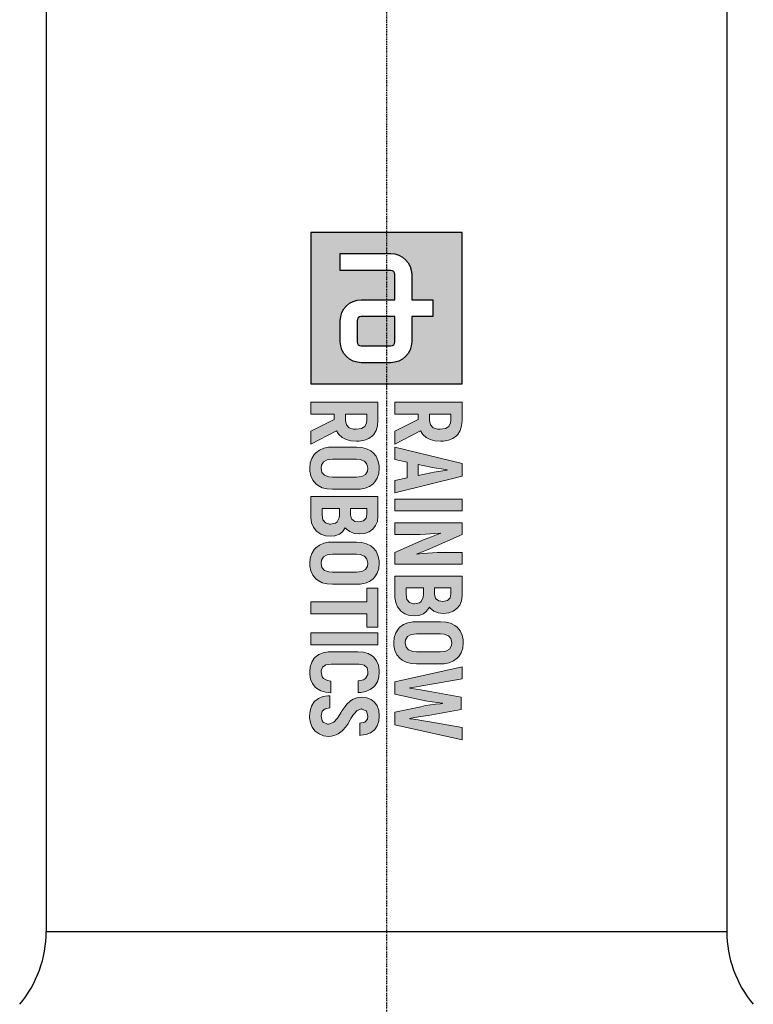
# Model space of a CAD drawing. Header units: millimetres. Extents: x 0 to 4378, y 0 to 2376.
# Tile 78 of 236: x 722 to 819, y 1369 to 1499. Entities that reach past the tile are written whole.
import ezdxf

# ---------------------------------------------------------------- set-up
doc = ezdxf.new("R2010")
doc.units = ezdxf.units.MM
doc.header["$LTSCALE"] = 0.2
doc.linetypes.add('CENTER2', pattern=[1.125, 0.75, -0.125, 0.125, -0.125])
doc.layers.add('02_Center Line', color=1, linetype='CENTER2')

# ---------------------------------------------------------------- blocks, each defined once
blk = doc.blocks.new('A$C6aa9fa92')
h = blk.add_hatch(color=256)
h.dxf.hatch_style = 1
h.paths.add_polyline_path([(7.594, 0), (0, 0), (0, -7.594), (7.594, -7.594)])
edge = h.paths.add_edge_path(flags=16)
edge.add_spline(control_points=[(5.485, -2.531), (6.067, -2.531), (6.539, -3.003), (6.539, -3.586)], knot_values=[19, 19, 19, 19, 20, 20, 20, 20], degree=3, periodic=0)
edge.add_line((6.539, -3.586), (6.539, -5.063))
edge.add_spline(control_points=[(6.539, -5.063), (6.539, -5.645), (6.067, -6.117), (5.485, -6.117)], knot_values=[4, 4, 4, 4, 5, 5, 5, 5], degree=3, periodic=0)
edge.add_line((5.485, -6.117), (4.43, -6.117))
edge.add_spline(control_points=[(4.43, -6.117), (3.847, -6.117), (3.375, -5.645), (3.375, -5.063)], knot_values=[6, 6, 6, 6, 7, 7, 7, 7], degree=3, periodic=0)
edge.add_line((3.375, -5.063), (3.375, -3.375))
edge.add_line((3.375, -3.375), (2.109, -3.375))
edge.add_spline(control_points=[(2.109, -3.375), (1.993, -3.375), (1.898, -3.47), (1.898, -3.586)], knot_values=[9, 9, 9, 9, 10, 10, 10, 10], degree=3, periodic=0)
edge.add_line((1.898, -3.586), (1.898, -6.117))
edge.add_line((1.898, -6.117), (1.055, -6.117))
edge.add_line((1.055, -6.117), (1.055, -3.586))
edge.add_spline(control_points=[(1.055, -3.586), (1.055, -3.004), (1.527, -2.531), (2.109, -2.531)], knot_values=[13, 13, 13, 13, 14, 14, 14, 14], degree=3, periodic=0)
edge.add_line((2.109, -2.531), (3.375, -2.531))
edge.add_line((3.375, -2.531), (3.375, -1.477))
edge.add_line((3.375, -1.477), (4.219, -1.477))
edge.add_line((4.219, -1.477), (4.219, -2.531))
edge.add_line((4.219, -2.531), (5.485, -2.531))
edge = h.paths.add_edge_path(flags=0)
edge.add_spline(control_points=[(5.485, -3.375), (5.601, -3.375), (5.695, -3.47), (5.695, -3.586)], knot_values=[6, 6, 6, 6, 7, 7, 7, 7], degree=3, periodic=0)
edge.add_line((5.695, -3.586), (5.695, -5.063))
edge.add_spline(control_points=[(5.695, -5.063), (5.695, -5.179), (5.601, -5.274), (5.485, -5.274)], knot_values=[4, 4, 4, 4, 5, 5, 5, 5], degree=3, periodic=0)
edge.add_line((5.485, -5.274), (4.43, -5.274))
edge.add_spline(control_points=[(4.43, -5.274), (4.313, -5.274), (4.219, -5.179), (4.219, -5.063)], knot_values=[2, 2, 2, 2, 3, 3, 3, 3], degree=3, periodic=0)
edge.add_line((4.219, -5.063), (4.219, -3.375))
edge.add_line((4.219, -3.375), (5.485, -3.375))
at = {"ltscale": 2.5}
h = blk.add_hatch(color=256, dxfattribs=at)
h.dxf.hatch_style = 1
h.paths.add_polyline_path([(10.777, -3.375), (11.396, -3.375), (11.529, -2.764), (12.317, -2.764), (12.453, -3.375), (13.069, -3.375), (12.243, -0.001), (11.606, -0.001)])
h.paths.add_polyline_path([(11.65, -2.2), (11.804, -1.476), (11.835, -1.294), (11.875, -1.04), (11.923, -0.694), (11.949, -0.867), (11.997, -1.18), (12.037, -1.415), (12.063, -1.574), (12.199, -2.2)], flags=16)
h.paths.add_polyline_path([(13.394, -3.375), (13.983, -3.375), (13.983, -0.001), (13.394, -0.001)])
h.paths.add_polyline_path([(15.167, -2.355), (15.163, -2.101), (15.156, -1.846), (15.141, -1.596), (15.123, -1.345), (15.097, -1.102), (15.112, -1.088), (15.123, -1.124), (15.182, -1.279), (15.281, -1.541), (15.425, -1.909), (16.073, -3.375), (16.659, -3.375), (16.659, -0.001), (16.077, -0.001), (16.077, -1.029), (16.081, -1.25), (16.092, -1.493), (16.106, -1.743), (16.128, -2.001), (16.164, -2.32), (16.121, -2.215), (16.022, -1.95), (15.959, -1.795), (15.874, -1.589), (15.174, -0.001), (14.585, -0.001), (14.585, -3.375), (15.167, -3.375)])
h.paths.add_polyline_path([(17.261, -3.375), (18.274, -3.375), (18.326, -3.371), (18.58, -3.335), (18.797, -3.246), (18.989, -3.102), (19.022, -3.069), (19.151, -2.874), (19.232, -2.649), (19.258, -2.388), (19.232, -2.171), (19.147, -1.942), (19.029, -1.787), (18.827, -1.644), (18.878, -1.603), (19.022, -1.423), (19.107, -1.202), (19.136, -0.94), (19.136, -0.933), (19.107, -0.671), (19.026, -0.447), (18.889, -0.259), (18.724, -0.122), (18.503, -0.034), (18.245, -0.001), (17.261, -0.001)])
h.paths.add_polyline_path([(17.851, -2.815), (17.851, -1.942), (18.29, -1.942), (18.528, -2.053), (18.595, -2.141), (18.657, -2.418), (18.584, -2.649), (18.429, -2.775), (18.182, -2.815)], flags=16)
h.paths.add_polyline_path([(17.851, -1.39), (17.851, -0.561), (18.156, -0.561), (18.344, -0.594), (18.488, -0.73), (18.536, -0.966), (18.506, -1.176), (18.385, -1.334), (18.175, -1.39)], flags=16)
h.paths.add_polyline_path([(20.609, -3.43), (20.753, -3.423), (21, -3.375), (21.21, -3.276), (21.39, -3.128), (21.482, -3.01), (21.586, -2.804), (21.648, -2.565), (21.67, -2.288), (21.67, -1.088), (21.659, -0.9), (21.611, -0.646), (21.519, -0.432), (21.39, -0.248), (21.302, -0.167), (21.107, -0.041), (20.875, 0.032), (20.609, 0.054), (20.466, 0.047), (20.219, -0.001), (20.005, -0.1), (19.832, -0.248), (19.736, -0.369), (19.63, -0.576), (19.567, -0.811), (19.549, -1.088), (19.549, -2.288), (19.556, -2.48), (19.607, -2.73), (19.696, -2.948), (19.832, -3.128), (19.917, -3.213), (20.112, -3.335), (20.344, -3.408)])
h.paths.add_polyline_path([(20.609, -2.859), (20.462, -2.841), (20.293, -2.741), (20.193, -2.557), (20.156, -2.288), (20.156, -1.088), (20.171, -0.9), (20.252, -0.686), (20.396, -0.561), (20.609, -0.517), (20.753, -0.535), (20.923, -0.634), (21.026, -0.819), (21.059, -1.088), (21.059, -2.288), (21.044, -2.473), (20.967, -2.686), (20.823, -2.815)], flags=16)
h.paths.add_polyline_path([(22.891, -2.631), (22.873, -2.631), (22.854, -2.506), (22.825, -2.288), (22.78, -2.023), (22.725, -1.714), (22.423, -0.001), (21.812, -0.001), (22.567, -3.375), (23.197, -3.375), (23.477, -2.078), (23.495, -1.99), (23.543, -1.754), (23.58, -1.511), (23.613, -1.253), (23.642, -0.984), (23.661, -0.984), (23.668, -1.084), (23.694, -1.338), (23.727, -1.589), (23.768, -1.835), (23.819, -2.078), (24.099, -3.375), (24.729, -3.375), (25.484, -0.001), (24.873, -0.001), (24.571, -1.714), (24.53, -1.935), (24.482, -2.211), (24.449, -2.443), (24.423, -2.631), (24.405, -2.631), (24.394, -2.561), (24.364, -2.377), (24.32, -2.093), (24.258, -1.703), (23.959, -0.052), (23.337, -0.052), (23.038, -1.703), (22.99, -1.997), (22.939, -2.314), (22.906, -2.524)])
h.paths.add_polyline_path([(21.677, -5.167), (21.733, -4.923), (21.865, -4.776), (22.071, -4.728), (22.197, -4.739), (22.399, -4.846), (22.469, -4.96), (22.525, -5.225), (23.114, -5.225), (23.103, -5.082), (23.051, -4.828), (22.959, -4.61), (22.827, -4.43), (22.768, -4.375), (22.576, -4.253), (22.344, -4.179), (22.075, -4.157), (21.983, -4.157), (21.729, -4.201), (21.512, -4.294), (21.335, -4.433), (21.261, -4.522), (21.151, -4.721), (21.088, -4.957), (21.066, -5.233), (21.066, -6.581), (21.07, -6.721), (21.114, -6.979), (21.202, -7.196), (21.335, -7.373), (21.39, -7.425), (21.578, -7.55), (21.81, -7.627), (22.075, -7.653), (22.189, -7.649), (22.443, -7.605), (22.661, -7.517), (22.841, -7.377), (22.908, -7.299), (23.025, -7.1), (23.095, -6.868), (23.129, -6.592), (22.536, -6.592), (22.51, -6.762), (22.378, -7.01), (22.043, -7.085), (21.832, -7.008), (21.714, -6.843), (21.677, -6.581)])
h.paths.add_polyline_path([(24.012, -5.27), (23.934, -5.041), (24.041, -4.802), (24.288, -4.728), (24.454, -4.758), (24.602, -4.89), (24.653, -5.13), (25.261, -5.13), (25.257, -5.082), (25.22, -4.82), (25.136, -4.599), (24.999, -4.415), (24.97, -4.389), (24.782, -4.26), (24.554, -4.183), (24.288, -4.157), (24.266, -4.157), (24.005, -4.187), (23.78, -4.268), (23.596, -4.4), (23.46, -4.562), (23.368, -4.78), (23.334, -5.034), (23.357, -5.233), (23.438, -5.465), (23.522, -5.605), (23.688, -5.782), (23.802, -5.874), (24.012, -6.021), (24.134, -6.098), (24.397, -6.263), (24.61, -6.463), (24.701, -6.741), (24.574, -7.014), (24.283, -7.084), (24.053, -7.03), (23.92, -6.883), (23.872, -6.64), (23.268, -6.64), (23.272, -6.739), (23.316, -6.994), (23.408, -7.211), (23.548, -7.391), (23.596, -7.439), (23.791, -7.561), (24.02, -7.638), (24.288, -7.66), (24.377, -7.66), (24.631, -7.62), (24.848, -7.531), (25.048, -7.38), (25.191, -7.185), (25.279, -6.964), (25.309, -6.714), (25.298, -6.555), (25.235, -6.319), (25.184, -6.216), (25.04, -6.021), (24.966, -5.955), (24.767, -5.796), (24.694, -5.745), (24.48, -5.616), (24.421, -5.583), (24.211, -5.45), (24.193, -5.439)])
h.paths.add_polyline_path([(20.112, -7.594), (20.705, -7.594), (20.705, -4.224), (20.112, -4.224)])
h.paths.add_polyline_path([(18.546, -7.594), (19.154, -7.594), (19.154, -4.787), (19.832, -4.787), (19.832, -4.224), (17.868, -4.224), (17.868, -4.787), (18.546, -4.787)])
h.paths.add_polyline_path([(17.672, -6.511), (17.672, -5.306), (17.665, -5.119), (17.613, -4.868), (17.525, -4.651), (17.392, -4.47), (17.304, -4.386), (17.109, -4.264), (16.88, -4.19), (16.615, -4.165), (16.471, -4.172), (16.225, -4.224), (16.011, -4.319), (15.834, -4.47), (15.738, -4.588), (15.635, -4.794), (15.573, -5.034), (15.55, -5.306), (15.55, -6.511), (15.561, -6.703), (15.609, -6.949), (15.701, -7.167), (15.834, -7.347), (15.922, -7.432), (16.118, -7.553), (16.35, -7.627), (16.615, -7.653), (16.755, -7.646), (17.002, -7.594), (17.215, -7.498), (17.392, -7.347), (17.488, -7.229), (17.591, -7.023), (17.654, -6.784)])
h.paths.add_polyline_path([(17.05, -6.695), (16.972, -6.909), (16.825, -7.038), (16.615, -7.078), (16.464, -7.06), (16.298, -6.96), (16.195, -6.78), (16.162, -6.511), (16.162, -5.306), (16.177, -5.119), (16.254, -4.909), (16.401, -4.78), (16.615, -4.739), (16.759, -4.758), (16.928, -4.853), (17.028, -5.038), (17.061, -5.306), (17.061, -6.511)], flags=16)
h.paths.add_polyline_path([(14.832, -5.866), (14.88, -5.822), (15.024, -5.645), (15.112, -5.424), (15.142, -5.163), (15.142, -5.155), (15.112, -4.894), (15.031, -4.669), (14.895, -4.478), (14.725, -4.345), (14.508, -4.253), (14.25, -4.224), (13.263, -4.224), (13.263, -7.594), (14.331, -7.594), (14.582, -7.557), (14.803, -7.469), (14.991, -7.325), (15.024, -7.288), (15.156, -7.097), (15.234, -6.868), (15.259, -6.607), (15.237, -6.389), (15.149, -6.165), (15.031, -6.01)])
h.paths.add_polyline_path([(14.327, -6.176), (14.534, -6.275), (14.6, -6.36), (14.661, -6.632), (14.589, -6.868), (14.434, -6.994), (14.188, -7.034), (13.856, -7.034), (13.856, -6.165), (14.184, -6.165)], flags=16)
h.paths.add_polyline_path([(14.176, -5.609), (13.856, -5.609), (13.856, -4.783), (14.158, -4.783), (14.346, -4.817), (14.49, -4.949), (14.537, -5.185), (14.508, -5.395), (14.39, -5.557)], flags=16)
h.paths.add_polyline_path([(12.899, -5.306), (12.888, -5.119), (12.84, -4.868), (12.752, -4.651), (12.619, -4.47), (12.531, -4.386), (12.336, -4.264), (12.103, -4.19), (11.842, -4.165), (11.698, -4.172), (11.448, -4.224), (11.238, -4.319), (11.061, -4.47), (10.965, -4.588), (10.862, -4.794), (10.799, -5.034), (10.777, -5.306), (10.777, -6.511), (10.788, -6.703), (10.836, -6.949), (10.928, -7.167), (11.061, -7.347), (11.149, -7.432), (11.345, -7.553), (11.573, -7.627), (11.842, -7.653), (11.982, -7.646), (12.229, -7.594), (12.442, -7.498), (12.619, -7.347), (12.711, -7.229), (12.818, -7.023), (12.877, -6.784), (12.899, -6.511)])
h.paths.add_polyline_path([(12.288, -6.511), (12.273, -6.695), (12.196, -6.909), (12.052, -7.038), (11.842, -7.078), (11.691, -7.06), (11.525, -6.96), (11.422, -6.78), (11.389, -6.511), (11.389, -5.306), (11.404, -5.119), (11.481, -4.909), (11.628, -4.78), (11.842, -4.739), (11.986, -4.758), (12.155, -4.853), (12.255, -5.038), (12.288, -5.306)], flags=16)
h.paths.add_polyline_path([(10.487, -5.31), (10.48, -5.163), (10.436, -4.909), (10.347, -4.688), (10.218, -4.507), (10.145, -4.437), (9.949, -4.319), (9.717, -4.246), (9.448, -4.224), (8.524, -4.224), (8.524, -7.594), (9.117, -7.594), (9.117, -6.419), (9.386, -6.419), (9.986, -7.594), (10.638, -7.594), (9.957, -6.312), (9.964, -6.308), (10.152, -6.187), (10.299, -6.028), (10.402, -5.826), (10.465, -5.59)])
h.paths.add_polyline_path([(9.872, -5.461), (9.802, -5.679), (9.658, -5.811), (9.445, -5.855), (9.117, -5.855), (9.117, -4.787), (9.532, -4.787), (9.736, -4.883), (9.846, -5.056), (9.883, -5.318)], flags=16)
h.paths.add_polyline_path([(9.964, -2.09), (10.152, -1.968), (10.299, -1.806), (10.402, -1.607), (10.465, -1.368), (10.487, -1.091), (10.48, -0.94), (10.436, -0.686), (10.347, -0.469), (10.218, -0.288), (10.145, -0.218), (9.949, -0.097), (9.717, -0.027), (9.448, -0.001), (8.524, -0.001), (8.524, -3.375), (9.117, -3.375), (9.117, -2.2), (9.386, -2.2), (9.986, -3.375), (10.638, -3.375), (9.957, -2.093)])
h.paths.add_polyline_path([(9.658, -1.592), (9.445, -1.636), (9.117, -1.636), (9.117, -0.564), (9.532, -0.564), (9.736, -0.66), (9.846, -0.833), (9.883, -1.095), (9.872, -1.239), (9.802, -1.46)], flags=16)
h = blk.add_hatch(color=256)
h.dxf.hatch_style = 1
edge = h.paths.add_edge_path()
edge.add_spline(control_points=[(4.219, -5.063), (4.219, -5.179), (4.313, -5.274), (4.43, -5.274)], knot_values=[2, 2, 2, 2, 3, 3, 3, 3], degree=3, periodic=0)
edge.add_line((4.43, -5.274), (5.485, -5.274))
edge.add_spline(control_points=[(5.485, -5.274), (5.601, -5.274), (5.695, -5.179), (5.695, -5.063)], knot_values=[4, 4, 4, 4, 5, 5, 5, 5], degree=3, periodic=0)
edge.add_line((5.695, -5.063), (5.695, -3.586))
edge.add_spline(control_points=[(5.695, -3.586), (5.695, -3.47), (5.601, -3.375), (5.485, -3.375)], knot_values=[6, 6, 6, 6, 7, 7, 7, 7], degree=3, periodic=0)
edge.add_line((5.485, -3.375), (4.219, -3.375))
edge.add_line((4.219, -3.375), (4.219, -5.063))
for p, q in [((0, 0), (0, -7.594)), ((7.594, 0), (0, 0)), ((7.594, -7.594), (7.594, 0)), ((3.375, -2.531), (3.375, -1.477)), ((3.375, -1.477), (4.219, -1.477)), ((4.219, -1.477), (4.219, -2.531)), ((2.109, -2.531), (3.375, -2.531)), ((4.219, -2.531), (5.485, -2.531)), ((3.375, -3.375), (2.109, -3.375)), ((3.375, -5.063), (3.375, -3.375)), ((5.485, -3.375), (4.219, -3.375)), ((4.219, -3.375), (4.219, -5.063)), ((1.055, -6.117), (1.055, -3.586)), ((1.898, -3.586), (1.898, -6.117)), ((5.695, -5.063), (5.695, -3.586)), ((6.539, -3.586), (6.539, -5.063)), ((4.43, -5.274), (5.485, -5.274)), ((1.898, -6.117), (1.055, -6.117)), ((5.485, -6.117), (4.43, -6.117)), ((0, -7.594), (7.594, -7.594))]:
    blk.add_line(p, q)
at = {"lineweight": 0}
for points in [[(20.609, 0.054), (20.466, 0.047), (20.219, -0.001), (20.005, -0.1), (19.832, -0.248), (19.736, -0.369), (19.63, -0.576), (19.567, -0.811), (19.549, -1.088), (19.549, -2.288), (19.556, -2.48), (19.607, -2.73), (19.696, -2.948)], [(21.519, -0.432), (21.39, -0.248), (21.302, -0.167), (21.107, -0.041), (20.875, 0.032), (20.609, 0.054)], [(9.448, -0.001), (8.524, -0.001), (8.524, -3.375), (9.117, -3.375), (9.117, -2.2), (9.386, -2.2)], [(10.347, -0.469), (10.218, -0.288), (10.145, -0.218), (9.949, -0.097), (9.717, -0.027), (9.448, -0.001)], [(10.299, -1.806), (10.402, -1.607), (10.465, -1.368), (10.487, -1.091), (10.48, -0.94), (10.436, -0.686), (10.347, -0.469)], [(12.243, -0.001), (11.606, -0.001), (10.777, -3.375), (11.396, -3.375), (11.529, -2.764), (12.317, -2.764)], [(12.317, -2.764), (12.453, -3.375), (13.069, -3.375), (12.243, -0.001)], [(15.174, -0.001), (14.585, -0.001), (14.585, -3.375), (15.167, -3.375), (15.167, -2.355), (15.163, -2.101), (15.156, -1.846), (15.141, -1.596), (15.123, -1.345), (15.097, -1.102), (15.112, -1.088)], [(16.147, -2.277), (16.121, -2.215), (16.022, -1.95), (15.959, -1.795), (15.874, -1.589), (15.174, -0.001)], [(16.073, -3.375), (16.659, -3.375), (16.659, -0.001)], [(16.659, -0.001), (16.077, -0.001), (16.077, -1.029), (16.081, -1.25), (16.092, -1.493), (16.106, -1.743), (16.128, -2.001), (16.158, -2.263), (16.147, -2.277)], [(18.245, -0.001), (17.261, -0.001), (17.261, -3.375), (18.274, -3.375), (18.326, -3.371), (18.58, -3.335), (18.797, -3.246), (18.989, -3.102), (19.022, -3.069), (19.151, -2.874)], [(19.026, -0.447), (18.889, -0.259), (18.724, -0.122), (18.503, -0.034), (18.245, -0.001)], [(19.022, -1.423), (19.107, -1.202), (19.136, -0.94), (19.136, -0.933), (19.107, -0.671), (19.026, -0.447)], [(19.696, -2.948), (19.832, -3.128), (19.917, -3.213), (20.112, -3.335), (20.344, -3.408), (20.609, -3.43), (20.753, -3.423), (21, -3.375), (21.21, -3.276), (21.39, -3.128), (21.482, -3.01), (21.586, -2.804), (21.648, -2.565), (21.67, -2.288), (21.67, -1.088), (21.659, -0.9), (21.611, -0.646), (21.519, -0.432)], [(22.423, -0.001), (21.812, -0.001), (22.567, -3.375)], [(22.873, -2.631), (22.854, -2.506), (22.825, -2.288), (22.78, -2.023), (22.725, -1.714), (22.423, -0.001)], [(23.959, -0.052), (23.337, -0.052), (23.038, -1.703), (22.99, -1.997), (22.939, -2.314), (22.906, -2.524), (22.891, -2.631), (22.873, -2.631)], [(24.405, -2.631), (24.394, -2.561), (24.364, -2.377), (24.32, -2.093), (24.258, -1.703), (23.959, -0.052)], [(24.099, -3.375), (24.729, -3.375), (25.484, -0.001)], [(25.484, -0.001), (24.873, -0.001), (24.571, -1.714), (24.53, -1.935), (24.482, -2.211), (24.449, -2.443), (24.423, -2.631), (24.405, -2.631)], [(9.445, -0.564), (9.555, -0.576), (9.736, -0.66), (9.846, -0.833), (9.883, -1.095), (9.872, -1.239), (9.802, -1.46), (9.658, -1.592), (9.445, -1.636), (9.117, -1.636)], [(9.117, -1.636), (9.117, -0.564), (9.445, -0.564)], [(11.65, -2.2), (11.783, -1.574), (11.798, -1.511), (11.835, -1.294), (11.875, -1.04), (11.916, -0.745), (11.93, -0.745)], [(11.93, -0.745), (11.949, -0.867), (11.997, -1.18), (12.037, -1.415), (12.063, -1.574), (12.199, -2.2), (11.65, -2.2)], [(18.156, -0.561), (18.344, -0.594), (18.488, -0.73), (18.536, -0.966), (18.506, -1.176), (18.385, -1.334), (18.175, -1.39), (17.851, -1.39)], [(17.851, -1.39), (17.851, -0.561), (18.156, -0.561)], [(20.609, -2.859), (20.462, -2.841), (20.293, -2.741), (20.193, -2.557), (20.156, -2.288), (20.156, -1.088), (20.171, -0.9), (20.252, -0.686), (20.396, -0.561), (20.609, -0.517)], [(20.609, -0.517), (20.753, -0.535), (20.923, -0.634), (21.026, -0.819), (21.059, -1.088), (21.059, -2.288), (21.044, -2.473), (20.967, -2.686), (20.823, -2.815), (20.609, -2.859)], [(22.567, -3.375), (23.197, -3.375), (23.477, -2.078), (23.495, -1.99), (23.543, -1.754), (23.58, -1.511), (23.613, -1.253), (23.642, -0.984), (23.661, -0.984)], [(23.661, -0.984), (23.668, -1.084), (23.694, -1.338), (23.727, -1.589), (23.768, -1.835), (23.819, -2.078), (24.099, -3.375)], [(15.112, -1.088), (15.123, -1.124), (15.182, -1.279), (15.281, -1.541), (15.425, -1.909), (16.073, -3.375)], [(19.147, -1.942), (19.029, -1.787), (18.827, -1.644), (18.878, -1.603), (19.022, -1.423)], [(9.957, -2.093), (9.964, -2.09), (10.152, -1.968), (10.299, -1.806)], [(18.178, -1.942), (18.322, -1.957), (18.528, -2.053), (18.595, -2.141), (18.65, -2.388), (18.65, -2.439), (18.584, -2.649), (18.429, -2.775), (18.182, -2.815), (17.851, -2.815)], [(17.851, -2.815), (17.851, -1.942), (18.178, -1.942)], [(19.151, -2.874), (19.232, -2.649), (19.258, -2.388), (19.232, -2.171), (19.147, -1.942)], [(9.386, -2.2), (9.986, -3.375), (10.638, -3.375), (9.957, -2.093)], [(9.448, -4.224), (8.524, -4.224), (8.524, -7.594), (9.117, -7.594), (9.117, -6.419), (9.386, -6.419)], [(10.347, -4.688), (10.218, -4.507), (10.145, -4.437), (9.949, -4.319), (9.717, -4.246), (9.448, -4.224)], [(11.842, -4.165), (11.698, -4.172), (11.448, -4.224), (11.238, -4.319), (11.061, -4.47), (10.965, -4.588), (10.862, -4.794), (10.799, -5.034), (10.777, -5.306), (10.777, -6.511), (10.788, -6.703), (10.836, -6.949), (10.928, -7.167)], [(12.752, -4.651), (12.619, -4.47), (12.531, -4.386), (12.336, -4.264), (12.103, -4.19), (11.842, -4.165)], [(14.25, -4.224), (13.263, -4.224), (13.263, -7.594), (14.331, -7.594), (14.582, -7.557), (14.803, -7.469), (14.991, -7.325), (15.024, -7.288), (15.156, -7.097)], [(15.031, -4.669), (14.895, -4.478), (14.725, -4.345), (14.508, -4.253), (14.25, -4.224)], [(16.615, -4.165), (16.471, -4.172), (16.225, -4.224), (16.011, -4.319), (15.834, -4.47), (15.738, -4.588), (15.635, -4.794), (15.573, -5.034), (15.55, -5.306), (15.55, -6.511), (15.561, -6.703), (15.609, -6.949), (15.701, -7.167)], [(17.525, -4.651), (17.392, -4.47), (17.304, -4.386), (17.109, -4.264), (16.88, -4.19), (16.615, -4.165)], [(22.075, -4.157), (21.983, -4.157), (21.729, -4.201), (21.512, -4.294), (21.335, -4.433), (21.261, -4.522), (21.151, -4.721)], [(22.071, -4.728), (22.197, -4.739), (22.399, -4.846), (22.469, -4.96), (22.525, -5.225), (23.114, -5.225), (23.103, -5.082), (23.051, -4.828), (22.959, -4.61), (22.827, -4.43), (22.768, -4.375), (22.576, -4.253), (22.344, -4.179), (22.075, -4.157)], [(24.288, -4.157), (24.266, -4.157), (24.005, -4.187), (23.78, -4.268), (23.596, -4.4), (23.46, -4.562), (23.368, -4.78), (23.334, -5.034), (23.357, -5.233), (23.438, -5.465), (23.522, -5.605), (23.688, -5.782), (23.802, -5.874), (24.012, -6.021), (24.134, -6.098), (24.34, -6.227), (24.41, -6.275), (24.591, -6.445), (24.616, -6.482), (24.69, -6.706), (24.69, -6.765), (24.591, -6.979), (24.535, -7.023), (24.292, -7.082)], [(25.136, -4.599), (24.999, -4.415), (24.97, -4.389), (24.782, -4.26), (24.554, -4.183), (24.288, -4.157)], [(9.445, -4.787), (9.555, -4.798), (9.736, -4.883), (9.846, -5.056), (9.883, -5.318), (9.872, -5.461), (9.802, -5.679), (9.658, -5.811), (9.445, -5.855), (9.117, -5.855)], [(9.117, -5.855), (9.117, -4.787), (9.445, -4.787)], [(10.299, -6.028), (10.402, -5.826), (10.465, -5.59), (10.487, -5.31), (10.48, -5.163), (10.436, -4.909), (10.347, -4.688)], [(10.928, -7.167), (11.061, -7.347), (11.149, -7.432), (11.345, -7.553), (11.573, -7.627), (11.842, -7.653), (11.982, -7.646), (12.229, -7.594), (12.442, -7.498), (12.619, -7.347), (12.711, -7.229), (12.818, -7.023), (12.877, -6.784), (12.899, -6.511), (12.899, -5.306), (12.888, -5.119), (12.84, -4.868), (12.752, -4.651)], [(11.842, -7.078), (11.691, -7.06), (11.525, -6.96), (11.422, -6.78), (11.389, -6.511), (11.389, -5.306), (11.404, -5.119), (11.481, -4.909), (11.628, -4.78), (11.842, -4.739)], [(11.842, -4.739), (11.986, -4.758), (12.155, -4.853), (12.255, -5.038), (12.288, -5.306), (12.288, -6.511), (12.273, -6.695), (12.196, -6.909), (12.052, -7.038), (11.842, -7.078)], [(14.158, -4.783), (14.346, -4.817), (14.49, -4.949), (14.537, -5.185), (14.508, -5.395), (14.39, -5.557), (14.176, -5.609), (13.856, -5.609)], [(13.856, -5.609), (13.856, -4.783), (14.158, -4.783)], [(15.024, -5.645), (15.112, -5.424), (15.142, -5.163), (15.142, -5.155), (15.112, -4.894), (15.031, -4.669)], [(15.701, -7.167), (15.834, -7.347), (15.922, -7.432), (16.118, -7.553), (16.35, -7.627), (16.615, -7.653), (16.755, -7.646), (17.002, -7.594), (17.215, -7.498), (17.392, -7.347), (17.488, -7.229), (17.591, -7.023), (17.654, -6.784), (17.672, -6.511), (17.672, -5.306), (17.665, -5.119), (17.613, -4.868), (17.525, -4.651)], [(16.615, -7.078), (16.464, -7.06), (16.298, -6.96), (16.195, -6.78), (16.162, -6.511), (16.162, -5.306), (16.177, -5.119), (16.254, -4.909), (16.401, -4.78), (16.615, -4.739)], [(16.615, -4.739), (16.759, -4.758), (16.928, -4.853), (17.028, -5.038), (17.061, -5.306), (17.061, -6.511), (17.05, -6.695), (16.972, -6.909), (16.825, -7.038), (16.615, -7.078)], [(21.151, -4.721), (21.088, -4.957), (21.066, -5.233), (21.066, -6.581), (21.07, -6.721), (21.114, -6.979), (21.202, -7.196), (21.335, -7.373), (21.39, -7.425), (21.578, -7.55), (21.81, -7.627), (22.075, -7.653), (22.189, -7.649), (22.443, -7.605), (22.661, -7.517), (22.841, -7.377), (22.908, -7.299), (23.025, -7.1)], [(22.075, -7.078), (22.024, -7.078), (21.832, -7.008), (21.714, -6.843), (21.677, -6.581), (21.677, -5.167), (21.733, -4.923), (21.865, -4.776), (22.071, -4.728)], [(25.191, -7.185), (25.279, -6.964), (25.309, -6.714), (25.298, -6.555), (25.235, -6.319), (25.184, -6.216), (25.04, -6.021), (24.966, -5.955), (24.767, -5.796), (24.694, -5.745), (24.48, -5.616), (24.421, -5.583), (24.211, -5.45), (24.193, -5.439), (24.012, -5.27), (23.935, -5.045), (23.939, -5.03), (24.034, -4.817), (24.053, -4.798), (24.288, -4.728)], [(24.288, -4.728), (24.454, -4.758), (24.602, -4.89), (24.653, -5.13), (25.261, -5.13), (25.257, -5.082), (25.22, -4.82), (25.136, -4.599)], [(15.149, -6.165), (15.031, -6.01), (14.832, -5.866), (14.88, -5.822), (15.024, -5.645)], [(9.386, -6.419), (9.986, -7.594), (10.638, -7.594), (9.957, -6.312)], [(9.957, -6.312), (9.964, -6.308), (10.152, -6.187), (10.299, -6.028)], [(14.184, -6.165), (14.327, -6.176), (14.534, -6.275), (14.6, -6.36), (14.655, -6.607), (14.652, -6.662), (14.589, -6.868), (14.434, -6.994), (14.188, -7.034), (13.856, -7.034)], [(13.856, -7.034), (13.856, -6.165), (14.184, -6.165)], [(15.156, -7.097), (15.234, -6.868), (15.259, -6.607), (15.237, -6.389), (15.149, -6.165)], [(23.129, -6.592), (22.536, -6.592), (22.51, -6.762), (22.407, -6.957), (22.322, -7.023), (22.075, -7.078)], [(23.025, -7.1), (23.095, -6.868), (23.129, -6.592)], [(23.872, -6.64), (23.268, -6.64), (23.272, -6.739), (23.316, -6.994), (23.408, -7.211), (23.548, -7.391), (23.596, -7.439), (23.791, -7.561), (24.02, -7.638), (24.288, -7.66), (24.377, -7.66), (24.631, -7.62), (24.848, -7.531), (25.033, -7.391), (25.047, -7.38), (25.191, -7.185)], [(24.292, -7.082), (24.274, -7.082), (24.053, -7.03), (23.92, -6.883), (23.872, -6.64)]]:
    blk.add_lwpolyline(points, dxfattribs=at)
for points in [[(13.394, -0.001), (13.983, -0.001), (13.983, -3.375), (13.394, -3.375), (13.394, -0.001)], [(19.832, -4.224), (17.868, -4.224), (17.868, -4.787), (18.546, -4.787), (18.546, -7.594), (19.154, -7.594), (19.154, -4.787), (19.832, -4.787)], [(20.112, -4.224), (20.705, -4.224), (20.705, -7.594), (20.112, -7.594), (20.112, -4.224)]]:
    blk.add_lwpolyline(points, close=True, dxfattribs=at)
for points in [[(1.055, -3.586), (1.055, -3.004), (1.527, -2.531), (2.109, -2.531)], [(5.485, -2.531), (6.067, -2.531), (6.539, -3.003), (6.539, -3.586)], [(2.109, -3.375), (1.993, -3.375), (1.898, -3.47), (1.898, -3.586)], [(5.695, -3.586), (5.695, -3.47), (5.601, -3.375), (5.485, -3.375)], [(4.43, -6.117), (3.847, -6.117), (3.375, -5.645), (3.375, -5.063)], [(4.219, -5.063), (4.219, -5.179), (4.313, -5.274), (4.43, -5.274)], [(6.539, -5.063), (6.539, -5.645), (6.067, -6.117), (5.485, -6.117)], [(5.485, -5.274), (5.601, -5.274), (5.695, -5.179), (5.695, -5.063)]]:
    blk.add_open_spline(points, degree=3)
blk = doc.blocks.new('A$Cd43f6b5f')
for p, q in [((-45, 923), (-45, 719.1)), ((45, 863.9), (45, 719.1)), ((-45, 719.1), (45, 719.1))]:
    blk.add_line(p, q)
for centre, start, end in [((-60, 719.1), 320, 0), ((60, 719.1), 180, 220)]:
    blk.add_arc(centre, 15, start, end)
at = {"layer": '02_Center Line'}
blk.add_line((0, 1165), (0, -20), dxfattribs=at)
at = {"ltscale": 2.5, "xscale": 2.633687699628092, "yscale": 2.633687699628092, "zscale": 2.633687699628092, "rotation": 270}
blk.add_blockref('A$C6aa9fa92', (10, 811.57), dxfattribs=at)

msp = doc.modelspace()

# ---------------------------------------------------------------- block references
msp.add_blockref('A$Cd43f6b5f', (770.141, 659.684))

doc.saveas('drawing.dxf')
